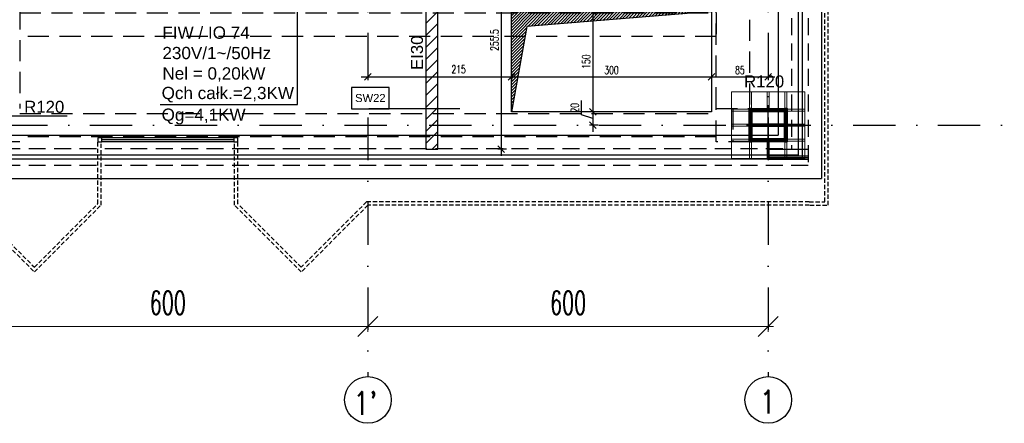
# Model space of a CAD drawing. Header units: centimetres. Extents: x -10702 to 24628, y -4437 to 19798.
# Tile 46 of 92: x 12338 to 13814, y 4553 to 5158. Entities that reach past the tile are written whole.
import ezdxf

# ---------------------------------------------------------------- set-up
doc = ezdxf.new("R2010")
doc.units = ezdxf.units.CM
doc.header["$PDMODE"] = 35
doc.header["$PDSIZE"] = 0.1
for name, pattern in [('Kondygnacja  -0_5$0$HIDDEN', [9.525, 6.35, -3.175]), ('Kondygnacja  -0_5$0$HIDDEN2', [4.7625, 3.175, -1.5875]), ('Osie rzutów$0$DASHDOT2', [12.7, 6.35, -3.175, 0, -3.175])]:
    doc.linetypes.add(name, pattern=pattern)
doc.layers.get('0').update_dxf_attribs({"color": 8})
doc.layers.get('DEFPOINTS').update_dxf_attribs({"color": 8})
for name, color, linetype in [('KJP_KK_OPISY MOCY klimakonwektorów', 7, 'Continuous'), ('Kondygnacja  -0_5$0$ARCH_INFO_ODPORNOŚĆ OGNIOWA', 8, 'Continuous'), ('Kondygnacja  -0_5$0$ARCH_INFO_OPISY_PRZEGRODY', 8, 'Continuous'), ('Kondygnacja  -0_5$0$ARCH_KONSTR_POWYŻEJ RZUTU', 8, 'Kondygnacja  -0_5$0$HIDDEN'), ('Kondygnacja  -0_5$0$ARCH_KONSTR_POWYŻEJ RZUTU_IST', 8, 'Kondygnacja  -0_5$0$HIDDEN2'), ('Kondygnacja  -0_5$0$ARCH_MUROWANE', 8, 'Continuous'), ('Kondygnacja  -0_5$0$ARCH_NIEWIDOK_IST', 8, 'Kondygnacja  -0_5$0$HIDDEN'), ('Kondygnacja  -0_5$0$ARCH_STROP', 8, 'Continuous'), ('Kondygnacja  -0_5$0$ARCH_SZKŁO_IST', 8, 'Continuous'), ('Kondygnacja  -0_5$0$ARCH_SŁUPY', 8, 'Continuous'), ('Kondygnacja  -0_5$0$ARCH_WIDOK_IST', 8, 'Continuous'), ('Kondygnacja  -0_5$0$ARCH_ŚLUSARKA_OKNA_IST', 8, 'Continuous'), ('Osie rzutów$0$ARCH_INFO_OSIE_IST', 8, 'Osie rzutów$0$DASHDOT2'), ('Osie rzutów$0$ARCH_INFO_OSIE_OPISY_IST', 8, 'Continuous')]:
    doc.layers.add(name, color=color, linetype=linetype)
for name, color, linetype, lineweight in [('Kondygnacja  -0_5$0$ARCH_INFO_WYMIARY', 8, 'Continuous', 9), ('Kondygnacja  -0_5$0$ARCH_WIDOK', 8, 'Continuous', 13), ('Osie rzutów$0$ARCH_INFO_WYMIARY', 8, 'Continuous', 9)]:
    doc.layers.add(name, color=color, linetype=linetype, lineweight=lineweight)
doc.styles.add('Arial', font='arial.ttf')
doc.styles.add('Kondygnacja  -0_5$0$Arial', font='arial.ttf')
doc.styles.add('Kondygnacja  -0_5$0$Romans', font='Romans.shx', dxfattribs={"width": 0.7})
doc.styles.add('Kondygnacja  -0_5$0$Standard', font='txt')
doc.styles.add('Osie rzutów$0$ROMANS-250-CM', font='romans.shx', dxfattribs={"width": 0.8, "height": 50})
doc.styles.add('Osie rzutów$0$wymiary_cuprum', font='Romans.shx', dxfattribs={"width": 0.6})
doc.dimstyles.new('Kondygnacja  -0_5$0$ISO-25', dxfattribs={"dimtxt": 2.5, "dimasz": 2.5, "dimexe": 1.25, "dimexo": 0.625, "dimtad": 1, "dimtxsty": 'Kondygnacja  -0_5$0$Standard', "dimcen": 2.5, "dimadec": 0, "dimazin": 0, "dimtfac": 1, "dimtmove": 0, "dimatfit": 3, "dimfxl": 0, "dimarcsym": 0})
doc.dimstyles.new('Kondygnacja  -0_5$0$Wymiary 1-100', dxfattribs={"dimtxt": 12, "dimasz": 10, "dimexe": 5, "dimexo": 0, "dimgap": 4, "dimtad": 1, "dimrnd": 0.5, "dimzin": 12, "dimdsep": 46, "dimtxsty": 'Kondygnacja  -0_5$0$Romans', "dimblk": 'Kondygnacja  -0_5$0$_Oblique', "dimcen": 10, "dimdle": 10, "dimclrt": 55, "dimazin": 0, "dimtfac": 1, "dimtmove": 1, "dimatfit": 3, "dimfxl": 0, "dimtolj": 1, "dimtzin": 0, "dimarcsym": 0})
doc.dimstyles.new('Osie rzutów$0$ARCH_ CT', dxfattribs={"dimtxt": 20, "dimasz": 20, "dimexe": 12, "dimexo": 20, "dimgap": 5, "dimtad": 1, "dimdec": 1, "dimrnd": 0.5, "dimzin": 9, "dimdsep": 46, "dimtxsty": 'Osie rzutów$0$wymiary_cuprum', "dimblk": 'Osie rzutów$0$_Oblique', "dimcen": 8, "dimdle": 12, "dimclrd": 256, "dimclre": 256, "dimclrt": 55, "dimadec": 1, "dimazin": 0, "dimtfac": 1, "dimtdec": 1, "dimtmove": 1, "dimatfit": 2, "dimldrblk": 'Osie rzutów$0$_Dot', "dimfxl": 0, "dimtolj": 1, "dimtzin": 0, "dimlwd": -1, "dimlwe": -1, "dimarcsym": 0})
pattern_1 = [(45, (12262.6883, 1763.0142), (-0.6735192, 0.6735192), [])]

# ---------------------------------------------------------------- blocks, each defined once
blk = doc.blocks.new('Osie rzutów$0$_Oblique')
at = {"color": 0, "linetype": 'ByBlock', "lineweight": -2}
blk.add_line((-0.5, -0.5), (0.5, 0.5), dxfattribs=at)
blk = doc.blocks.new('*D78')
at = {"layer": 'DEFPOINTS', "color": 0}
for p in [(12260, 4732.2), (12860, 4732.2), (12860, 4698.3)]:
    blk.add_point(p, dxfattribs=at)
at = {"layer": 'Osie rzutów$0$ARCH_INFO_WYMIARY'}
for p, q in [((12260, 4717.2), (12260, 4690.3)), ((12860, 4717.2), (12860, 4690.3)), ((12252, 4698.3), (12868, 4698.3))]:
    blk.add_line(p, q, dxfattribs=at)
at = {"layer": 'Osie rzutów$0$ARCH_INFO_WYMIARY', "xscale": 30, "yscale": 30, "zscale": 30, "rotation": 180}
blk.add_blockref('Osie rzutów$0$_Oblique', (12260, 4698.3), dxfattribs=at)
at = {"layer": 'Osie rzutów$0$ARCH_INFO_WYMIARY', "xscale": 30, "yscale": 30, "zscale": 30}
blk.add_blockref('Osie rzutów$0$_Oblique', (12860, 4698.3), dxfattribs=at)
at = {"layer": 'Osie rzutów$0$ARCH_INFO_WYMIARY', "color": 55, "insert": (12560, 4733.8), "char_height": 35, "attachment_point": 5, "style": 'Osie rzutów$0$wymiary_cuprum'}
blk.add_mtext('\\A1;600', dxfattribs=at)
blk = doc.blocks.new('Osie rzutów$0$_Dot')
at = {"color": 0, "linetype": 'ByBlock', "lineweight": -2}
blk.add_line((-0.5, 0), (-1, 0), dxfattribs=at)
at = {"color": 0, "linetype": 'ByBlock', "const_width": 0.5}
blk.add_lwpolyline([(-0.25, 0, 1), (0.25, 0, 1)], format="xyb", close=True, dxfattribs=at)
blk = doc.blocks.new('*D79')
at = {"layer": 'DEFPOINTS', "color": 0}
for p in [(12860, 4732.2), (13460, 4732.2), (13460, 4698.3)]:
    blk.add_point(p, dxfattribs=at)
at = {"layer": 'Osie rzutów$0$ARCH_INFO_WYMIARY'}
for p, q in [((12860, 4717.2), (12860, 4690.3)), ((13460, 4717.2), (13460, 4690.3)), ((12852, 4698.3), (13468, 4698.3))]:
    blk.add_line(p, q, dxfattribs=at)
at = {"layer": 'Osie rzutów$0$ARCH_INFO_WYMIARY', "xscale": 30, "yscale": 30, "zscale": 30, "rotation": 180}
blk.add_blockref('Osie rzutów$0$_Oblique', (12860, 4698.3), dxfattribs=at)
at = {"layer": 'Osie rzutów$0$ARCH_INFO_WYMIARY', "xscale": 30, "yscale": 30, "zscale": 30}
blk.add_blockref('Osie rzutów$0$_Oblique', (13460, 4698.3), dxfattribs=at)
at = {"layer": 'Osie rzutów$0$ARCH_INFO_WYMIARY', "color": 55, "insert": (13160, 4733.8), "char_height": 35, "attachment_point": 5, "style": 'Osie rzutów$0$wymiary_cuprum'}
blk.add_mtext('\\A1;600', dxfattribs=at)
blk = doc.blocks.new('Kondygnacja  -0_5$0$_Dot')
at = {"color": 0, "linetype": 'ByBlock', "lineweight": -2}
blk.add_line((-0.5, 0), (-1, 0), dxfattribs=at)
at = {"color": 0, "linetype": 'ByBlock', "const_width": 0.5}
blk.add_lwpolyline([(-0.25, 0, 1), (0.25, 0, 1)], format="xyb", close=True, dxfattribs=at)
blk = doc.blocks.new('Kondygnacja  -0_5$0$_Oblique')
at = {"color": 0, "linetype": 'ByBlock', "lineweight": -2}
blk.add_line((-0.5, -0.5), (0.5, 0.5), dxfattribs=at)
blk = doc.blocks.new('*D217')
at = {"layer": 'DEFPOINTS', "color": 0}
for p in [(13087.5, 5219.5), (13059.7, 4964), (13087.5, 4964)]:
    blk.add_point(p, dxfattribs=at)
at = {"layer": 'Kondygnacja  -0_5$0$ARCH_INFO_WYMIARY', "color": 0, "lineweight": -2}
for p, q in [((13059.7, 5229.5), (13059.7, 4954)), ((13067.7, 5219.5), (13054.7, 5219.5)), ((13067.7, 4964), (13054.7, 4964))]:
    blk.add_line(p, q, dxfattribs=at)
at = {"layer": 'Kondygnacja  -0_5$0$ARCH_INFO_WYMIARY', "color": 0, "lineweight": -2, "xscale": 10, "yscale": 10, "zscale": 10}
for p, rotation in [((13059.7, 5219.5), 90), ((13059.7, 4964), 270)]:
    blk.add_blockref('Kondygnacja  -0_5$0$_Oblique', p, dxfattribs=dict(at, rotation=rotation))
at = {"layer": 'Kondygnacja  -0_5$0$ARCH_INFO_WYMIARY', "color": 55, "insert": (13049.7, 5127.3), "char_height": 12, "attachment_point": 5, "rotation": 90, "style": 'Kondygnacja  -0_5$0$Romans'}
blk.add_mtext('\\A1;255.5', dxfattribs=at)
blk = doc.blocks.new('*D220')
at = {"layer": 'DEFPOINTS', "color": 0}
for p in [(13460, 5116), (13375, 5095), (13460, 5072.4)]:
    blk.add_point(p, dxfattribs=at)
at = {"layer": 'Kondygnacja  -0_5$0$ARCH_INFO_WYMIARY', "color": 0, "lineweight": -2}
for p, q in [((13375, 5080.4), (13375, 5067.4)), ((13460, 5080.4), (13460, 5067.4)), ((13365, 5072.4), (13470, 5072.4))]:
    blk.add_line(p, q, dxfattribs=at)
at = {"layer": 'Kondygnacja  -0_5$0$ARCH_INFO_WYMIARY', "color": 0, "lineweight": -2, "xscale": 10, "yscale": 10, "zscale": 10, "rotation": 180}
blk.add_blockref('Kondygnacja  -0_5$0$_Oblique', (13375, 5072.4), dxfattribs=at)
at = {"layer": 'Kondygnacja  -0_5$0$ARCH_INFO_WYMIARY', "color": 0, "lineweight": -2, "xscale": 10, "yscale": 10, "zscale": 10}
blk.add_blockref('Kondygnacja  -0_5$0$_Oblique', (13460, 5072.4), dxfattribs=at)
at = {"layer": 'Kondygnacja  -0_5$0$ARCH_INFO_WYMIARY', "color": 55, "insert": (13417.5, 5082.4), "char_height": 12, "attachment_point": 5, "style": 'Kondygnacja  -0_5$0$Romans'}
blk.add_mtext('\\A1;85', dxfattribs=at)
blk = doc.blocks.new('*D221')
at = {"layer": 'DEFPOINTS', "color": 0}
for p in [(13224.9, 5020), (13197, 5000), (13224.9, 5000)]:
    blk.add_point(p, dxfattribs=at)
at = {"layer": 'Kondygnacja  -0_5$0$ARCH_INFO_WYMIARY', "color": 0, "lineweight": -2}
for p, q in [((13180, 5015.1), (13180, 5036.7)), ((13205, 5020), (13192, 5020)), ((13197, 5030), (13197, 4990)), ((13197, 5010), (13180, 5015.1)), ((13205, 5000), (13192, 5000))]:
    blk.add_line(p, q, dxfattribs=at)
at = {"layer": 'Kondygnacja  -0_5$0$ARCH_INFO_WYMIARY', "color": 0, "lineweight": -2, "xscale": 10, "yscale": 10, "zscale": 10}
for p, rotation in [((13197, 5020), 90), ((13197, 5000), 270)]:
    blk.add_blockref('Kondygnacja  -0_5$0$_Oblique', p, dxfattribs=dict(at, rotation=rotation))
at = {"layer": 'Kondygnacja  -0_5$0$ARCH_INFO_WYMIARY', "color": 55, "insert": (13170, 5025.9), "char_height": 12, "attachment_point": 5, "rotation": 90, "style": 'Kondygnacja  -0_5$0$Romans'}
blk.add_mtext('\\A1;20', dxfattribs=at)
blk = doc.blocks.new('*D222')
at = {"layer": 'DEFPOINTS', "color": 0}
for p in [(13375, 5116), (13075, 5093.5), (13375, 5072.4)]:
    blk.add_point(p, dxfattribs=at)
at = {"layer": 'Kondygnacja  -0_5$0$ARCH_INFO_WYMIARY', "color": 0, "lineweight": -2}
for p, q in [((13075, 5080.4), (13075, 5067.4)), ((13375, 5080.4), (13375, 5067.4)), ((13065, 5072.4), (13385, 5072.4))]:
    blk.add_line(p, q, dxfattribs=at)
at = {"layer": 'Kondygnacja  -0_5$0$ARCH_INFO_WYMIARY', "color": 0, "lineweight": -2, "xscale": 10, "yscale": 10, "zscale": 10, "rotation": 180}
blk.add_blockref('Kondygnacja  -0_5$0$_Oblique', (13075, 5072.4), dxfattribs=at)
at = {"layer": 'Kondygnacja  -0_5$0$ARCH_INFO_WYMIARY', "color": 0, "lineweight": -2, "xscale": 10, "yscale": 10, "zscale": 10}
blk.add_blockref('Kondygnacja  -0_5$0$_Oblique', (13375, 5072.4), dxfattribs=at)
at = {"layer": 'Kondygnacja  -0_5$0$ARCH_INFO_WYMIARY', "color": 55, "insert": (13225, 5082.4), "char_height": 12, "attachment_point": 5, "style": 'Kondygnacja  -0_5$0$Romans'}
blk.add_mtext('\\A1;300', dxfattribs=at)
blk = doc.blocks.new('*D223')
at = {"layer": 'DEFPOINTS', "color": 0}
for p in [(13224.9, 5170), (13197, 5020), (13224.9, 5020)]:
    blk.add_point(p, dxfattribs=at)
at = {"layer": 'Kondygnacja  -0_5$0$ARCH_INFO_WYMIARY', "color": 0, "lineweight": -2}
for p, q in [((13205, 5170), (13192, 5170)), ((13197, 5180), (13197, 5010)), ((13205, 5020), (13192, 5020))]:
    blk.add_line(p, q, dxfattribs=at)
at = {"layer": 'Kondygnacja  -0_5$0$ARCH_INFO_WYMIARY', "color": 0, "lineweight": -2, "xscale": 10, "yscale": 10, "zscale": 10}
for p, rotation in [((13197, 5170), 90), ((13197, 5020), 270)]:
    blk.add_blockref('Kondygnacja  -0_5$0$_Oblique', p, dxfattribs=dict(at, rotation=rotation))
at = {"layer": 'Kondygnacja  -0_5$0$ARCH_INFO_WYMIARY', "color": 55, "insert": (13187, 5095), "char_height": 12, "attachment_point": 5, "rotation": 90, "style": 'Kondygnacja  -0_5$0$Romans'}
blk.add_mtext('\\A1;150', dxfattribs=at)
blk = doc.blocks.new('*D224')
at = {"layer": 'DEFPOINTS', "color": 0}
for p in [(13075, 5116), (12860, 5093.5), (13075, 5072.4)]:
    blk.add_point(p, dxfattribs=at)
at = {"layer": 'Kondygnacja  -0_5$0$ARCH_INFO_WYMIARY', "color": 0, "lineweight": -2}
for p, q in [((12860, 5080.4), (12860, 5067.4)), ((13075, 5080.4), (13075, 5067.4)), ((12850, 5072.4), (13085, 5072.4))]:
    blk.add_line(p, q, dxfattribs=at)
at = {"layer": 'Kondygnacja  -0_5$0$ARCH_INFO_WYMIARY', "color": 0, "lineweight": -2, "xscale": 10, "yscale": 10, "zscale": 10, "rotation": 180}
blk.add_blockref('Kondygnacja  -0_5$0$_Oblique', (12860, 5072.4), dxfattribs=at)
at = {"layer": 'Kondygnacja  -0_5$0$ARCH_INFO_WYMIARY', "color": 0, "lineweight": -2, "xscale": 10, "yscale": 10, "zscale": 10}
blk.add_blockref('Kondygnacja  -0_5$0$_Oblique', (13075, 5072.4), dxfattribs=at)
at = {"layer": 'Kondygnacja  -0_5$0$ARCH_INFO_WYMIARY', "color": 55, "insert": (12995.9, 5083.5), "char_height": 12, "attachment_point": 5, "style": 'Kondygnacja  -0_5$0$Romans'}
blk.add_mtext('\\A1;215', dxfattribs=at)
blk = doc.blocks.new('Kondygnacja  -0_5$0$konstrukcja istniejąca -0.5')
at = {"layer": 'Kondygnacja  -0_5$0$ARCH_KONSTR_POWYŻEJ RZUTU_IST', "ltscale": 10}
for p, q in [((13382, 4975), (13382, 5025)), ((13382, 5025), (13432, 5025)), ((12338, 5017.5), (13382, 5017.5)), ((13382, 4982.5), (12338, 4982.5)), ((13432, 4975), (13382, 4975))]:
    blk.add_line(p, q, dxfattribs=at)
for points in [[(13432, 9825), (13432, 4975), (13382, 4975)], [(12338, 6175), (12338, 5025)], [(13382, 5025), (13382, 6175)], [(12338, 5167.9), (13382, 5167.9), (13382, 5132.9), (12338, 5132.9)], [(13407, 5025), (13407, 4975)], [(12338, 4975), (12338, 4975), (12288, 4975)]]:
    blk.add_lwpolyline(points, dxfattribs=at)
blk = doc.blocks.new('Osie rzutów')
at = {"layer": 'Osie rzutów$0$ARCH_INFO_OSIE_IST', "ltscale": 10}
for p, q in [((12860, 12510), (12860, 4623.26)), ((13460, 12510), (13460, 4623.26)), ((13460, 4970), (13460, 5030)), ((4436.04, 5000), (15156.54, 5000)), ((13490, 5000), (13430, 5000))]:
    blk.add_line(p, q, dxfattribs=at)
at = {"layer": 'Osie rzutów$0$ARCH_INFO_OSIE_OPISY_IST'}
for centre in [(12860, 4588.26), (13460, 4588.26)]:
    blk.add_circle(centre, 35, dxfattribs=at)
at = {"layer": 'Osie rzutów$0$ARCH_INFO_OSIE_OPISY_IST', "style": 'Osie rzutów$0$ROMANS-250-CM', "width": 0.8}
for s, p in [("1'", (12837.96, 4565.71)), ('1', (13447.23, 4567.86))]:
    blk.add_text(s, height=35, dxfattribs=at).set_placement(p)
at = {"layer": 'Osie rzutów$0$ARCH_INFO_WYMIARY'}
for base, p1, p2, picture, middle in [((12860, 4698.26), (12260, 4732.19), (12860, 4732.19), '*D78', (12560, 4733.76)), ((13460, 4698.26), (12860, 4732.19), (13460, 4732.19), '*D79', (13160, 4733.76))]:
    dim = blk.add_linear_dim(base=base, p1=p1, p2=p2, dimstyle='Osie rzutów$0$ARCH_ CT', override={"dimtxt": 35, "dimasz": 30, "dimexe": 8, "dimexo": 15, "dimgap": 18, "dimdle": 8}, dxfattribs=at)
    dim.commit()
    dim.dimension.update_dxf_attribs({"geometry": picture, "text_midpoint": middle})

msp = doc.modelspace()

# ---------------------------------------------------------------- hatches: boundary and pattern name
at = {"layer": 'Kondygnacja  -0_5$0$ARCH_MUROWANE', "linetype": 'Continuous', "lineweight": -3}
h = msp.add_hatch(dxfattribs=at)
h.set_pattern_fill('ANSI31', color=256, scale=4, style=0)
h.paths.add_polyline_path([(12947, 4964), (12965, 4964), (12965, 5219.5), (12947, 5219.5)], flags=0)
at = {"layer": 'Kondygnacja  -0_5$0$ARCH_SŁUPY', "lineweight": 40}
h = msp.add_hatch(dxfattribs=at)
h.set_pattern_fill('ANSI31', color=256, scale=0.3, style=0)
h.set_pattern_definition(pattern_1)
h.paths.add_polyline_path([(13432, 4975), (13435, 4975), (13435, 5025), (13432, 5025)])
h = msp.add_hatch(dxfattribs=at)
h.set_pattern_fill('ANSI31', color=256, scale=0.3, style=0)
h.set_pattern_definition(pattern_1)
h.paths.add_polyline_path([(13485, 5021), (13485, 5024), (13435, 5024), (13435, 5021)])
h = msp.add_hatch(dxfattribs=at)
h.set_pattern_fill('ANSI31', color=256, scale=0.3, style=0)
h.set_pattern_definition(pattern_1)
h.paths.add_polyline_path([(13485, 4975), (13488, 4975), (13488, 5025), (13485, 5025)])
h = msp.add_hatch(dxfattribs=at)
h.set_pattern_fill('ANSI31', color=256, scale=0.3, style=0)
h.set_pattern_definition(pattern_1)
h.paths.add_polyline_path([(13485, 4998.5), (13485, 5001.5), (13435, 5001.5), (13435, 4998.5)])
h = msp.add_hatch(dxfattribs=at)
h.set_pattern_fill('ANSI31', color=256, scale=0.3, style=0)
h.set_pattern_definition(pattern_1)
h.paths.add_polyline_path([(13485, 4976), (13485, 4979), (13435, 4979), (13435, 4976)])
at = {"layer": 'Kondygnacja  -0_5$0$ARCH_WIDOK'}
h = msp.add_hatch(dxfattribs=at)
h.set_pattern_fill('ANSI31', color=256, angle=-180, style=0)
h.set_pattern_definition([(45, (27049.7393, -1942.8482), (-2.245064, 2.245064), [])])
h.paths.add_polyline_path([(13375, 5170), (13098.326, 5147.646), (13075, 5020), (13075, 5170)])

# ---------------------------------------------------------------- linework, layer by layer
at = {"layer": 'KJP_KK_OPISY MOCY klimakonwektorów'}
for p, q in [((12754.286, 5030.939), (12754.286, 5239.047)), ((12548.361, 5030.939), (12754.286, 5030.939))]:
    msp.add_line(p, q, dxfattribs=at)
at = {"layer": 'Kondygnacja  -0_5$0$ARCH_INFO_OPISY_PRZEGRODY'}
msp.add_lwpolyline([(12835.588, 5024.464), (12891.588, 5024.464), (12891.588, 5056.464), (12835.588, 5056.464), (12835.588, 5024.464)], close=True, dxfattribs=at)
msp.add_lwpolyline([(12997.567, 5024.464), (12861.132, 5024.464)], dxfattribs=at)
at = {"layer": 'Kondygnacja  -0_5$0$ARCH_MUROWANE', "linetype": 'Continuous', "lineweight": -3}
for p, q in [((12947, 5219.5), (12947, 4964)), ((12965, 4964), (12965, 5219.5)), ((12947, 4964), (12965, 4964))]:
    msp.add_line(p, q, dxfattribs=at)
at = {"layer": 'Kondygnacja  -0_5$0$ARCH_NIEWIDOK_IST', "ltscale": 4}
for p, q in [((13495, 7370), (13495, 4965)), ((13520, 7370), (13520, 4940)), ((11399, 4965), (13495, 4965)), ((11399, 4940), (13520, 4940))]:
    msp.add_line(p, q, dxfattribs=at)
at = {"layer": 'Kondygnacja  -0_5$0$ARCH_NIEWIDOK_IST'}
for points in [[(13522.5, 4880), (13550, 4880), (13550.002, 8000), (13650.002, 8100), (13550.002, 8200), (13495.002, 8200)], [(13521.464, 4885), (13545, 4885), (13545.002, 8002.071), (13642.931, 8100), (13547.931, 8195), (13495.002, 8195)], [(11060, 4880), (12260, 4879.998), (12360, 4779.998), (12460, 4879.998), (12460, 4975)], [(11060, 4885), (12262.071, 4884.998), (12360, 4787.069), (12455, 4882.069), (12455, 4975)], [(13521.464, 4880), (12860, 4879.998), (12760, 4779.998), (12660, 4879.998), (12660, 4975)], [(13521.464, 4884.999), (12857.929, 4884.998), (12760, 4787.069), (12665, 4882.069), (12665, 4975)]]:
    msp.add_lwpolyline(points, dxfattribs=at)
at = {"layer": 'Kondygnacja  -0_5$0$ARCH_STROP', "ltscale": 2}
msp.add_lwpolyline([(13075, 5170), (13375, 5170), (13375, 5020), (13075, 5020)], close=True, dxfattribs=at)
msp.add_lwpolyline([(13375, 5170), (13098.326, 5147.646), (13075, 5020)], dxfattribs=at)
at = {"layer": 'Kondygnacja  -0_5$0$ARCH_SZKŁO_IST'}
for points in [[(13459, 4954), (13521, 4954)], [(13459, 4951.5), (13521, 4951.5)]]:
    msp.add_lwpolyline(points, dxfattribs=at)
at = {"layer": 'Kondygnacja  -0_5$0$ARCH_SŁUPY', "lineweight": 40}
for p, q in [((13435, 5001.5), (13485, 5001.5)), ((13485, 4998.5), (13435, 4998.5))]:
    msp.add_line(p, q, dxfattribs=at)
for points in [[(13432, 5025), (13435, 5025), (13435, 4975), (13432, 4975)], [(13485, 5025), (13488, 5025), (13488, 4975), (13485, 4975)]]:
    msp.add_lwpolyline(points, close=True, dxfattribs=at)
for points in [[(13485, 5024), (13435, 5024)], [(13435, 5021), (13485, 5021)], [(13485, 4979), (13435, 4979)], [(13435, 4976), (13485, 4976)]]:
    msp.add_lwpolyline(points, dxfattribs=at)
at = {"layer": 'Kondygnacja  -0_5$0$ARCH_WIDOK'}
for points in [[(13375, 5170), (13098.326, 5147.646), (13075, 5020), (13075, 5170)], [(13515, 5050), (13515, 4950), (13405, 4950), (13405, 5050)]]:
    msp.add_lwpolyline(points, close=True, dxfattribs=at)
for points in [[(13432, 5050), (13432, 5025)], [(13435, 5050), (13435, 5025)], [(13458.5, 5050), (13458.5, 5024)], [(13461.5, 5050), (13461.5, 5024)], [(13485, 5050), (13485, 5025)], [(13488, 5050), (13488, 5025)], [(13405, 5024), (13432, 5024)], [(13405, 5021), (13432, 5021)], [(13488, 5024), (13515, 5024)], [(13488, 5021), (13515, 5021)], [(13405, 5001.5), (13432, 5001.5)], [(13405, 4998.5), (13432, 4998.5)], [(13488, 5001.5), (13515, 5001.5)], [(13488, 4998.5), (13515, 4998.5)], [(13405, 4979), (13432, 4979)], [(13405, 4976), (13432, 4976)], [(13432, 4975), (13432, 4950)], [(13435, 4975), (13435, 4950)], [(13458.5, 4976), (13458.5, 4950)], [(13461.494, 4976), (13461.494, 4950)], [(13485, 4975), (13485, 4950)], [(13488, 4979), (13515, 4979)], [(13488, 4976), (13515, 4976)], [(13488, 4975), (13488, 4950)]]:
    msp.add_lwpolyline(points, dxfattribs=at)
at = {"layer": 'Kondygnacja  -0_5$0$ARCH_WIDOK_IST'}
for p, q in [((13475, 7370), (13475, 4985)), ((13540, 7370), (13540, 4920)), ((11916, 4985), (13475, 4985)), ((11916, 4920), (13540, 4920))]:
    msp.add_line(p, q, dxfattribs=at)
at = {"layer": 'Kondygnacja  -0_5$0$ARCH_ŚLUSARKA_OKNA_IST'}
for p, q in [((13505, 7370), (13505, 4955)), ((13511, 7370), (13511, 4949)), ((12659, 4981), (12461, 4981)), ((12461, 4978.5), (12659, 4978.5)), ((12659, 4975), (12461, 4975)), ((13505, 4955), (11921, 4955)), ((13511, 4949), (11921, 4949))]:
    msp.add_line(p, q, dxfattribs=at)
for points in [[(12455, 4975), (12461, 4975), (12461, 4981), (12455, 4981)], [(12659, 4975), (12665, 4975), (12665, 4981), (12659, 4981)]]:
    msp.add_lwpolyline(points, close=True, dxfattribs=at)
for points in [[(13459, 4964), (13521, 4964)], [(13459, 4949), (13521, 4949)]]:
    msp.add_lwpolyline(points, dxfattribs=at)

# ---------------------------------------------------------------- block references
at = {"layer": 'Kondygnacja  -0_5$0$ARCH_KONSTR_POWYŻEJ RZUTU'}
msp.add_blockref('Kondygnacja  -0_5$0$konstrukcja istniejąca -0.5', (0, 0), dxfattribs=at)
at = {"layer": 'Osie rzutów$0$ARCH_INFO_OSIE_OPISY_IST'}
msp.add_blockref('Osie rzutów', (0, 0), dxfattribs=at)

# ---------------------------------------------------------------- texts
at = {"layer": 'KJP_KK_OPISY MOCY klimakonwektorów', "char_height": 18.326, "width": 421.7149, "attachment_point": 1, "style": 'Arial'}
for s, insert in [('FIW / IO 74\\P230V/1~/50Hz\\PNel = 0,20kW', (12551.927, 5147.637, 2308.732)), ('Qch całk.=2,3KW', (12550.749, 5057.222, 2308.732)), ('Qg=4,1KW', (12550.749, 5024.743, 2308.732))]:
    msp.add_mtext(s, dxfattribs=dict(at, insert=insert))
at = {"layer": 'Kondygnacja  -0_5$0$ARCH_INFO_ODPORNOŚĆ OGNIOWA', "insert": (12918.634, 5108.248), "char_height": 18, "width": 53.33252, "attachment_point": 5, "rotation": 90, "style": 'Kondygnacja  -0_5$0$Arial'}
msp.add_mtext('\\PEI30', dxfattribs=at)
at = {"layer": 'Kondygnacja  -0_5$0$ARCH_INFO_ODPORNOŚĆ OGNIOWA', "char_height": 18, "width": 53.33252, "attachment_point": 5, "style": 'Kondygnacja  -0_5$0$Arial'}
for insert in [(13453.835, 5080.291), (12374.813, 5042.248)]:
    msp.add_mtext('\\PR120', dxfattribs=dict(at, insert=insert))
at = {"layer": 'Kondygnacja  -0_5$0$ARCH_INFO_OPISY_PRZEGRODY', "insert": (12863.588, 5040.464), "char_height": 12, "width": 56, "attachment_point": 5, "style": 'Kondygnacja  -0_5$0$Arial'}
msp.add_mtext('SW22', dxfattribs=at)

# ---------------------------------------------------------------- dimensions: what is measured, and where the dimension line sits
at = {"layer": 'Kondygnacja  -0_5$0$ARCH_INFO_WYMIARY'}
dim = msp.add_linear_dim(base=(13059.651, 4964), p1=(13087.55, 5219.5), p2=(13087.55, 4964), angle=90, dimstyle='Kondygnacja  -0_5$0$Wymiary 1-100', dxfattribs=at)
dim.commit()
dim.dimension.update_dxf_attribs({"geometry": '*D217', "text_midpoint": (13059.651, 5127.318), "dimtype": 160})
for base, p1, p2, picture, middle in [((13197.019, 5020), (13224.918, 5170), (13224.918, 5020), '*D223', (13187.019, 5095)), ((13197.019, 5000), (13224.918, 5020), (13224.918, 5000), '*D221', (13170.019, 5019.1))]:
    dim = msp.add_linear_dim(base=base, p1=p1, p2=p2, angle=90, dimstyle='Kondygnacja  -0_5$0$Wymiary 1-100', dxfattribs=at)
    dim.commit()
    dim.dimension.update_dxf_attribs({"geometry": picture, "text_midpoint": middle})
dim = msp.add_linear_dim(base=(13075, 5072.425), p1=(12860, 5093.474), p2=(13075, 5115.954), dimstyle='Kondygnacja  -0_5$0$Wymiary 1-100', dxfattribs=at)
dim.commit()
dim.dimension.update_dxf_attribs({"geometry": '*D224', "text_midpoint": (12995.881, 5073.504), "dimtype": 160})
for base, p1, p2, picture, middle in [((13375, 5072.425), (13075, 5093.474), (13375, 5115.954), '*D222', (13225, 5082.425)), ((13460, 5072.425), (13375, 5095), (13460, 5115.954), '*D220', (13417.5, 5082.425))]:
    dim = msp.add_linear_dim(base=base, p1=p1, p2=p2, dimstyle='Kondygnacja  -0_5$0$Wymiary 1-100', dxfattribs=at)
    dim.commit()
    dim.dimension.update_dxf_attribs({"geometry": picture, "text_midpoint": middle})

# ---------------------------------------------------------------- leaders
at = {"layer": 'Kondygnacja  -0_5$0$ARCH_INFO_ODPORNOŚĆ OGNIOWA'}
msp.add_leader([(12297.8, 5013.61), (12335.049, 5013.61), (12409.397, 5013.61)], dimstyle='Kondygnacja  -0_5$0$ISO-25', override={"dimscale": 5, "dimasz": 2, "dimtad": 0, "dimldrblk": 'Kondygnacja  -0_5$0$_Dot'}, dxfattribs=at)

doc.saveas('drawing.dxf')
